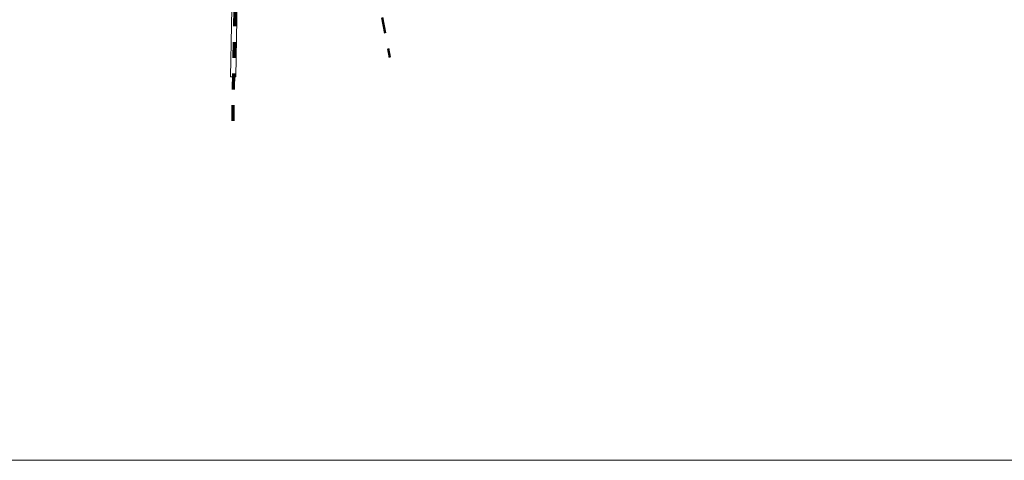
# Model space of a CAD drawing. Header units: millimetres. Extents: x -278165 to -65909, y 833781 to 983907.
# Tile 2 of 15: x -240110 to -165248, y 833781 to 867286. Entities that reach past the tile are written whole.
import ezdxf
from ezdxf.xclip import XClip

# ---------------------------------------------------------------- set-up
doc = ezdxf.new("R2010")
doc.units = ezdxf.units.MM
doc.header["$MEASUREMENT"] = 0
doc.header["$XCLIPFRAME"] = 0
doc.linetypes.add('Przerywana', pattern=[2400, 1200, -1200])
doc.layers.add('820-G Rysunki Obrazki', color=7, linetype='Continuous')
doc.layers.add('Mapa do celów projektowych- AKTURALNA_4_0_Nr_pióra__1', color=7, linetype='Continuous', lineweight=0)
doc.layers.add('Nowe_INST_woda_Nr_pióra__3', color=7, linetype='Continuous', lineweight=20)
doc.layers.add('Nowe_INST_woda_Nr_pióra__226', color=7, linetype='Continuous', lineweight=50, true_color=0x415b9a)
doc.layers.add('Nowe_IS_kanalizacja_sanitarna_Nr_pióra__33', color=7, linetype='Continuous', lineweight=70, true_color=0x8e7771)
picture_1 = doc.add_image_def('image1.tif', size_in_pixel=(5014, 3547))

# ---------------------------------------------------------------- blocks, each defined once
blk = doc.blocks.new('Rysunek_1_4', base_point=(-172037, 908844))
at = {"layer": 'Mapa do celów projektowych- AKTURALNA_4_0_Nr_pióra__1', "color": 7, "lineweight": 0}
image = blk.add_image(picture_1, insert=(-278165, 833781), size_in_units=(212256, 150126), dxfattribs=at)
image.set_boundary_path([(-0.5, -0.5), (5013.5, 3546.5)])

msp = doc.modelspace()

# ---------------------------------------------------------------- linework, layer by layer
at = {"layer": 'Nowe_INST_woda_Nr_pióra__226', "color": 165, "linetype": 'Przerywana', "lineweight": 50, "true_color": 0x415b9a}
msp.add_line((-215705.88, 883943.03), (-211965.6, 864417.69), dxfattribs=at)
at = {"layer": 'Nowe_INST_woda_Nr_pióra__3', "color": 7, "linetype": 'Continuous', "lineweight": 20}
msp.add_lwpolyline([(-223465.07, 874666.58), (-223677.93, 862929.48), (-224074.2, 862931.36), (-223861.73, 874668.46)], close=True, dxfattribs=at)
at = {"layer": 'Nowe_IS_kanalizacja_sanitarna_Nr_pióra__33', "color": 8, "linetype": 'Przerywana', "lineweight": 70, "true_color": 0x8e7771}
msp.add_line((-223490.34, 882384.92), (-223932.72, 858759.98), dxfattribs=at)

# ---------------------------------------------------------------- block references
at = {"layer": '820-G Rysunki Obrazki', "color": 1, "linetype": 'Continuous', "lineweight": 35}
ref = msp.add_blockref('Rysunek_1_4', (-172037.14, 908843.81), dxfattribs=at)
XClip(ref).set_block_clipping_path([(-278165.2254227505, 833780.7353494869), (-65909.059722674, 983906.8833907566)])

doc.saveas('drawing.dxf')
